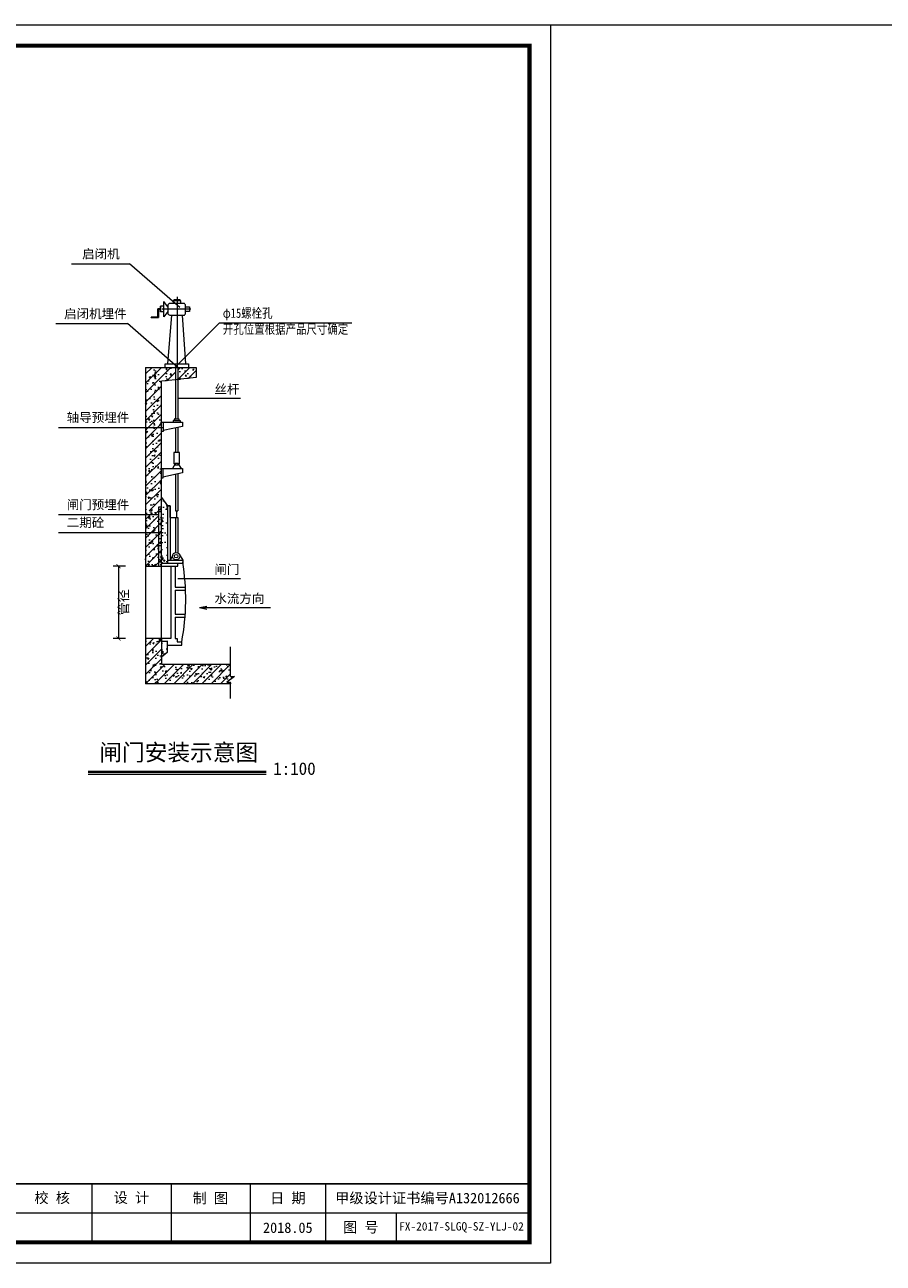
# Model space of a CAD drawing. Extents: x -27255 to 1448651, y 31034 to 8081248.
# Tile 99 of 198: x 583808 to 584014, y 3860797 to 3861094. Entities that reach past the tile are written whole.
import ezdxf
from ezdxf.enums import TextEntityAlignment as Align
from ezdxf.lldxf.tags import DXFTag

# ---------------------------------------------------------------- set-up
doc = ezdxf.new("R2010")
doc.units = 0
doc.layers.get('0').update_dxf_attribs({"linetype": 'CONTINUOUS'})
for name, color, linetype, lineweight in [('0.09中心线', 1, 'DASHDOT2', 9), ('0.09标注线', 3, 'CONTINUOUS', 9), ('0.13填充', 8, 'CONTINUOUS', 9), ('0.13文字', 3, 'CONTINUOUS', 13), ('0.30粗线', 7, 'CONTINUOUS', 30), ('中粗线', 7, 'CONTINUOUS', 25), ('图框', 7, 'CONTINUOUS', 20), ('图框１', 5, 'CONTINUOUS', 60), ('文字', 7, 'CONTINUOUS', 15), ('细线', 7, 'CONTINUOUS', 15)]:
    doc.layers.add(name, color=color, linetype=linetype, lineweight=lineweight)
doc.styles.add('-仿宋_GB2312', font='FangSong_GB2312.ttf')
doc.styles.add('LYJFS', font='times.ttf', dxfattribs={"width": 0.7})
doc.styles.add('仿宋', font='FangSong_GB2312.ttf', dxfattribs={"width": 0.7})
doc.styles.add('宋体', font='FangSong_GB2312.ttf')
tags = doc.linetypes.add('DASHDOT2', pattern=[0.5, 0.25, -0.125, 0, -0.125]).pattern_tags.tags
tags[10:11] = [DXFTag(74, 4), DXFTag(75, 0), DXFTag(340, '0'), DXFTag(46, 1.0), DXFTag(50, 0.0), DXFTag(44, 0.0), DXFTag(45, 0.0)]
tags[8:9] = [DXFTag(74, 4), DXFTag(75, 0), DXFTag(340, '0'), DXFTag(46, 1.0), DXFTag(50, 0.0), DXFTag(44, 0.0), DXFTag(45, 0.0)]
tags[6:7] = [DXFTag(74, 4), DXFTag(75, 0), DXFTag(340, '0'), DXFTag(46, 1.0), DXFTag(50, 0.0), DXFTag(44, 0.0), DXFTag(45, 0.0)]
tags[4:5] = [DXFTag(74, 4), DXFTag(75, 0), DXFTag(340, '0'), DXFTag(46, 1.0), DXFTag(50, 0.0), DXFTag(44, 0.0), DXFTag(45, 0.0)]
doc.dimstyles.new('zzzz STANDARD', dxfattribs={"dimtxt": 2.3, "dimasz": 1, "dimexe": 1.25, "dimexo": 1.5, "dimgap": 0.2, "dimtad": 1, "dimdec": 0, "dimlfac": 10, "dimzin": 0, "dimdsep": 46, "dimtxsty": '-仿宋_GB2312', "dimblk": 'ARCHTICK', "dimcen": 0.09, "dimadec": 0, "dimazin": 0, "dimtfac": 1, "dimtdec": 0, "dimtix": 1, "dimtmove": 2, "dimatfit": 3, "dimfxl": 1.7, "dimfxlon": 1, "dimtolj": 1, "dimtzin": 0, "dimlwd": 9, "dimlwe": 9, "dimarcsym": 0})

# ---------------------------------------------------------------- blocks, each defined once
blk = doc.blocks.new('d4trtg')
at = {"lineweight": 0}
for p, q in [((653868.4, 3902577.3), (658071.2, 3902577.3)), ((658071.2, 3902577.3), (658071.2, 3899605.3)), ((658021.2, 3899725.4), (655949.8, 3899725.4)), ((658071.2, 3899605.3), (653868.4, 3899605.3))]:
    blk.add_line(p, q, dxfattribs=at)
for p, q in [((656970.5, 3899795.5), (656970.5, 3899655.4)), ((657160.6, 3899795.5), (657160.6, 3899655.4)), ((657350.8, 3899795.5), (657350.8, 3899655.4)), ((657530.9, 3899795.5), (657530.9, 3899655.4)), ((657701, 3899725.4), (657701, 3899655.4))]:
    blk.add_line(p, q)
at = {"lineweight": 0, "const_width": 10}
blk.add_lwpolyline([(654118.6, 3902527.3), (658021.2, 3902527.3), (658021.2, 3899655.4), (654118.6, 3899655.4)], close=True, dxfattribs=at)
at = {"lineweight": 0, "const_width": 4}
blk.add_lwpolyline([(658021.2, 3899795.5), (654118.6, 3899795.5)], dxfattribs=at)
at = {"style": '仿宋'}
blk.add_text('2018.05', height=25.02, dxfattribs=at).set_placement((657440.8, 3899690.4), align=Align.MIDDLE)
at = {"attachment_point": 5, "style": '宋体'}
for s, insert, char_height in [('校 核', (656875.1, 3899760.9), 25.02), ('设 计', (657065.3, 3899761.4), 25.02), ('制 图', (657254.9, 3899760.2), 25.02), ('日 期', (657440.8, 3899760.4), 25.02), ('甲级设计证书编号A132012666', (657776, 3899760.4), 25.017), ('图 号', (657615.9, 3899690.4), 25.02)]:
    blk.add_mtext(s, dxfattribs=dict(at, insert=insert, char_height=char_height))
blk = doc.blocks.new('_ARCHTICK')
at = {"color": 0, "linetype": 'ByBlock', "const_width": 0.15}
blk.add_lwpolyline([(-0.5, -0.5), (0.5, 0.5)], dxfattribs=at)

msp = doc.modelspace()

# ---------------------------------------------------------------- hatches: boundary and pattern name
at = {"layer": '0.13文字'}
h = msp.add_hatch(dxfattribs=at)
h.set_pattern_fill('ANSI31', color=256, scale=0.5, style=0)
h.set_pattern_definition([(45, (583831.5647, 3860975.2853), (-1.12253, 1.12253), [])])
h.paths.add_polyline_path([(583837.10309, 3861011.58765), (583837.10309, 3860977.71158), (583840.8985, 3860975.28533), (583840.8985, 3861008.26234), (583844.29631, 3861008.61369), (583844.29631, 3861011.58765)])
at = {"layer": '0.13文字', "linetype": 'Continuous', "lineweight": 13}
h = msp.add_hatch(dxfattribs=at)
h.set_pattern_fill('AR-CONC', color=256, scale=0.02, style=0)
h.set_pattern_definition([(50, (583831.5647, 3860935.6468), (3.64369, -0.31878), [0.381, -4.191]), (355, (583831.5647, 3860935.6468), (-0.70486, 3.82113), [0.3048, -3.3528]), (100.451, (583831.8683, 3860935.6202), (2.93885, 3.50233), [0.3238, -3.5618]), (46.184, (583831.5647, 3860936.663), (5.42158, -0.84085), [0.5715, -6.2865]), (96.6356, (583832.0165, 3860936.5927), (4.7481, 4.9485), [0.4857, -5.3427]), (351.184, (583831.5647, 3860936.663), (4.7481, 4.9485), [0.4572, -5.0292]), (21, (583832.0727, 3860936.4088), (3.0323, -2.04531), [0.381, -4.191]), (326, (583832.0727, 3860936.4088), (1.23604, 3.68376), [0.3048, -3.3528]), (71.4514, (583832.3254, 3860936.2384), (4.26833, 1.63846), [0.3238, -3.5618]), (37.5, (583831.5647, 3860935.6468), (0.061772, 1.6911), [0, -3.31216, 0, -3.4036, 0, -3.3655]), (7.5, (583831.5647, 3860935.6468), (1.336393, 2.00361), [0, -1.94056, 0, -3.23596, 0, -1.2827]), (327.5, (583830.4318, 3860935.6468), (2.711812, -0.114575), [0, -1.27, 0, -3.9624, 0, -5.2578]), (317.5, (583829.9238, 3860935.6468), (2.962584, 0.50853), [0, -1.651, 0, -2.63144, 0, -3.7338])])
h.paths.add_polyline_path([(583849.22303, 3861009.12312), (583849.22303, 3861011.58765), (583844.80152, 3861011.58765), (583844.80152, 3861008.66593)])
h.paths.add_polyline_path([(583837.10309, 3860972.07061), (583840.8985, 3860969.11845), (583840.8985, 3860975.28533), (583837.10309, 3860977.71158)])
h.paths.add_polyline_path([(583837.10309, 3860963.89111), (583840.8985, 3860963.89111), (583840.8985, 3860969.11845), (583837.10309, 3860972.07061)])
h.paths.add_polyline_path([(583837.10309, 3860935.64679), (583857.50019, 3860935.64679), (583857.50019, 3860936.0829), (583856.56795, 3860936.0829), (583858.43243, 3860937.44819), (583857.50019, 3860937.44819), (583857.50019, 3860940.35564), (583840.89359, 3860940.35564), (583840.89838, 3860946.53138), (583837.10309, 3860946.53138)])
h.paths.add_polyline_path([(583837.10309, 3861011.58765), (583837.10309, 3860977.71158), (583840.8985, 3860975.28533), (583840.8985, 3861008.26234), (583844.29631, 3861008.61369), (583844.29631, 3861011.58765)])
at = {"layer": '0.13文字'}
h = msp.add_hatch(dxfattribs=at)
h.set_pattern_fill('ANSI31', color=256, scale=0.5, style=0)
h.set_pattern_definition([(45, (583844.8015, 3861008.666), (-1.12253, 1.12253), [])])
h.paths.add_polyline_path([(583844.80152, 3861011.58765), (583844.80152, 3861008.66593), (583849.22303, 3861009.12312), (583849.22303, 3861011.58765)])
h = msp.add_hatch(dxfattribs=at)
h.set_pattern_fill('ANSI31', color=256, scale=0.5, style=0)
h.set_pattern_definition([(45, (583837.1031, 3860963.8911), (-1.12253, 1.12253), [])])
h.paths.add_polyline_path([(583840.8985, 3860969.11845), (583840.8985, 3860975.28533), (583837.10309, 3860977.71158), (583837.10309, 3860972.07061)])
h.paths.add_polyline_path([(583837.10309, 3860963.89111), (583840.8985, 3860963.89111), (583840.8985, 3860969.11845), (583837.10309, 3860972.07061)])
at = {"layer": '0.13文字', "linetype": 'Continuous', "lineweight": 13}
h = msp.add_hatch(dxfattribs=at)
h.set_pattern_fill('AR-CONC', color=256, scale=0.02, style=0)
h.set_pattern_definition([(50, (583840.8985, 3860964.4975), (3.6437, -0.3188), [0.381, -4.191]), (355, (583840.8985, 3860964.4975), (-0.7049, 3.8211), [0.3048, -3.3528]), (100.45, (583841.202, 3860964.471), (2.93885, 3.5023), [0.3238, -3.5618]), (46.184, (583840.8985, 3860965.5135), (5.4216, -0.8408), [0.5715, -6.2865]), (96.636, (583841.3503, 3860965.4435), (4.748, 4.9485), [0.4857, -5.3427]), (351.184, (583840.8985, 3860965.5135), (4.748, 4.9485), [0.4572, -5.0292]), (21, (583841.4065, 3860965.2595), (3.0323, -2.0453), [0.381, -4.191]), (326, (583841.4065, 3860965.2595), (1.236, 3.6838), [0.3048, -3.3528]), (71.451, (583841.6592, 3860965.089), (4.2683, 1.63846), [0.3238, -3.5618]), (37.5, (583840.8985, 3860964.4975), (0.06177, 1.6911), [0, -3.31216, 0, -3.4036, 0, -3.3655]), (7.5, (583840.8985, 3860964.4975), (1.3364, 2.00361), [0, -1.94056, 0, -3.23596, 0, -1.2827]), (327.5, (583839.7657, 3860964.4975), (2.71181, -0.11457), [0, -1.27, 0, -3.9624, 0, -5.2578]), (317.5, (583839.2577, 3860964.4975), (2.9626, 0.50853), [0, -1.651, 0, -2.63144, 0, -3.7338])])
h.paths.add_polyline_path([(583842.37456, 3860978.39131), (583840.8985, 3860980.39366), (583840.8985, 3860964.49754), (583842.37456, 3860964.49754)])
at = {"layer": '0.13文字'}
h = msp.add_hatch(dxfattribs=at)
h.set_pattern_fill('ANSI31', color=256, scale=0.5, style=0)
h.set_pattern_definition([(45, (583837.1031, 3860935.6468), (-1.12253, 1.12253), [])])
h.paths.add_polyline_path([(583840.89359, 3860940.35564), (583840.89838, 3860946.53138), (583837.10309, 3860946.53138), (583837.10309, 3860935.64679), (583857.50019, 3860935.64679), (583857.50019, 3860936.0829), (583856.56795, 3860936.0829), (583858.43243, 3860937.44819), (583857.50019, 3860937.44819), (583857.50019, 3860940.35564)])
h = msp.add_hatch(dxfattribs=at)
h.set_pattern_fill('AR-CONC', color=256, scale=0.02, style=0)
h.set_pattern_definition([(50, (583840.895, 3860942.0292), (3.6437, -0.3188), [0.381, -4.191]), (355, (583840.895, 3860942.029), (-0.705, 3.821), [0.3048, -3.3528]), (100.45, (583841.1985, 3860942.0026), (2.939, 3.5023), [0.3238, -3.5618]), (46.18, (583840.895, 3860943.045), (5.4216, -0.841), [0.5715, -6.2865]), (96.64, (583841.3467, 3860942.975), (4.748, 4.9485), [0.4857, -5.3427]), (351.18, (583840.895, 3860943.045), (4.748, 4.9485), [0.4572, -5.0292]), (21, (583841.403, 3860942.7912), (3.0323, -2.0453), [0.381, -4.191]), (326, (583841.403, 3860942.791), (1.236, 3.6838), [0.3048, -3.3528]), (71.45, (583841.6556, 3860942.6207), (4.2683, 1.6385), [0.3238, -3.5618]), (37.5, (583840.8949, 3860942.0292), (0.06177, 1.6911), [0, -3.31216, 0, -3.4036, 0, -3.3655]), (7.5, (583840.8949, 3860942.0292), (1.3364, 2.0036), [0, -1.94056, 0, -3.23596, 0, -1.2827]), (327.5, (583839.762, 3860942.0292), (2.7118, -0.11457), [0, -1.27, 0, -3.9624, 0, -5.2578]), (317.5, (583839.254, 3860942.0292), (2.9626, 0.5085), [0, -1.651, 0, -2.63144, 0, -3.7338])])
h.paths.add_polyline_path([(583840.89489, 3860942.02917), (583842.30947, 3860943.14917), (583842.30947, 3860945.91349), (583840.8979, 3860945.91349)])

# ---------------------------------------------------------------- linework, layer by layer
for p, q in [((583840.6853, 3861025.65449, 36.25434), (583840.05623, 3861025.65449, 36.25434)), ((583840.05623, 3861025.65449, 36.25434), (583840.05623, 3861023.66916, 36.25434)), ((583840.6853, 3861025.52276, 36.25434), (583840.05623, 3861025.52276, 36.25434)), ((583840.1675, 3861025.65449, 36.25434), (583840.1675, 3861023.54407, 36.25434)), ((583840.6853, 3861026.25605, 36.25434), (583840.6853, 3861024.9212, 36.25434)), ((583840.05623, 3861023.66916, 36.25434), (583838.40083, 3861023.66916, 36.25434)), ((583838.40083, 3861023.66916, 36.25434), (583838.40083, 3861023.54407, 36.25434)), ((583840.1675, 3861023.54407, 36.25434), (583838.40083, 3861023.54407, 36.25434))]:
    msp.add_line(p, q)
at = {"lineweight": 13}
msp.add_line((583840.89359, 3860940.35564, 36.25434), (583857.50019, 3860940.35564, 36.25434), dxfattribs=at)
at = {"layer": '0.09中心线', "lineweight": 20, "ltscale": 3}
for p, q in [((583844.65648, 3861028.55811, 36.25434), (583844.65648, 3861011.58765, 36.25434)), ((583847.92047, 3861025.58862, 36.25434), (583841.10172, 3861025.58862, 36.25434))]:
    msp.add_line(p, q, dxfattribs=at)
at = {"layer": '0.09标注线'}
for p, q in [((583819.29785, 3861036.4375), (583833.25516, 3861036.4375)), ((583845.32306, 3861025.94164, 36.25434), (583833.25516, 3861036.4375)), ((583854.85768, 3861022.26236, 36.25434), (583886.57961, 3861022.26236, 36.25434)), ((583815.57271, 3861022.08352), (583832.73362, 3861022.08352)), ((583844.80152, 3861011.58765, 36.25434), (583832.73362, 3861022.08352)), ((583844.80152, 3861004.18033), (583859.84996, 3861004.18033)), ((583816.20668, 3860997.1814, 36.25434), (583841.33352, 3860997.1814, 36.25434)), ((583816.20668, 3860976.25616, 36.25434), (583840.16156, 3860976.25616, 36.25434)), ((583816.20668, 3860971.98065, 36.25434), (583841.33352, 3860971.98065, 36.25434)), ((583844.80152, 3860960.92594), (583859.84996, 3860960.92594)), ((583850.0687, 3860953.92882), (583867.08316, 3860953.92882))]:
    msp.add_line(p, q, dxfattribs=at)
at = {"layer": '0.13填充', "color": 7, "lineweight": 40, "ltscale": 0.005}
msp.add_line((583823.30051, 3860914.51154, 36.25434), (583866.0316, 3860914.51154, 36.25434), dxfattribs=at)
at = {"layer": '0.13填充', "color": 7, "ltscale": 0.005}
msp.add_line((583823.30224, 3860913.96432, 36.25434), (583866.0316, 3860913.96432, 36.25434), dxfattribs=at)
at = {"layer": '0.13文字', "linetype": 'Continuous', "lineweight": 13}
for p, q in [((582175.00285, 3861093.80819), (587865.89025, 3861093.80819)), ((583857.50019, 3860937.44819, 36.25434), (583857.50019, 3860944.5431, 36.25434)), ((583858.43243, 3860937.44819, 36.25434), (583856.56795, 3860936.0829, 36.25434)), ((583856.56795, 3860936.0829, 36.25434), (583857.50019, 3860936.0829, 36.25434)), ((583857.50019, 3860937.44819, 36.25434), (583858.43243, 3860937.44819, 36.25434)), ((583857.50019, 3860932.12875, 36.25434), (583857.50019, 3860936.0829, 36.25434))]:
    msp.add_line(p, q, dxfattribs=at)
at = {"layer": '0.13文字', "lineweight": 13}
msp.add_line((583854.85768, 3861022.26236, 36.25434), (583844.08304, 3861011.58765, 36.25434), dxfattribs=at)
at = {"layer": '0.13文字'}
for p, q in [((583840.8985, 3860978.03272, 36.25434), (583840.16156, 3860978.03272, 36.25434)), ((583840.16156, 3860978.03272, 36.25434), (583840.16156, 3860963.89111, 36.25434)), ((583850.0687, 3860953.92882), (583851.80689, 3860954.2684, 36.25434)), ((583850.0687, 3860953.92882), (583851.80689, 3860953.58924, 36.25434))]:
    msp.add_line(p, q, dxfattribs=at)
at = {"layer": '0.30粗线', "color": 7, "lineweight": 13}
for p, q in [((583841.50271, 3861026.25605, 36.25434), (583840.6853, 3861026.25605, 36.25434)), ((583841.50271, 3861023.6918, 36.25434), (583841.50271, 3861027.37737, 36.25434)), ((583842.41221, 3861026.43597, 36.25434), (583842.41221, 3861024.62384, 36.25434)), ((583846.20228, 3861026.93597, 36.25434), (583842.91221, 3861026.93597, 36.25434)), ((583845.52175, 3861027.59846, 36.25434), (583843.70298, 3861027.59846, 36.25434)), ((583843.70298, 3861027.59846, 36.25434), (583843.70298, 3861026.93597, 36.25434)), ((583843.94974, 3861027.59846, 36.25434), (583843.94974, 3861027.91601, 36.25434)), ((583843.94974, 3861027.91601, 36.25434), (583845.29154, 3861027.91601, 36.25434)), ((583845.29154, 3861027.91601, 36.25434), (583845.29154, 3861027.59846, 36.25434)), ((583845.52175, 3861026.93597, 36.25434), (583845.52175, 3861027.59846, 36.25434)), ((583846.70228, 3861024.61842, 36.25434), (583846.70228, 3861026.43597, 36.25434)), ((583846.70228, 3861026.08264, 36.25434), (583847.66667, 3861026.08264, 36.25434)), ((583847.66667, 3861026.08264, 36.25434), (583847.66667, 3861025.00801, 36.25434)), ((583841.50271, 3861024.9212, 36.25434), (583840.6853, 3861024.9212, 36.25434)), ((583843.32171, 3861024.11842, 36.25434), (583842.32058, 3861012.43409, 36.25434)), ((583842.91221, 3861024.12384, 36.25434), (583843.32218, 3861024.12384, 36.25434)), ((583843.32171, 3861024.11842, 36.25434), (583846.20228, 3861024.11842, 36.25434)), ((583845.84066, 3861024.11842, 36.25434), (583846.68233, 3861012.43409, 36.25434)), ((583847.66667, 3861025.00801, 36.25434), (583846.70228, 3861025.00801, 36.25434)), ((583837.10309, 3861011.58765, 36.25434), (583837.10309, 3860963.89111, 36.25434)), ((583837.10309, 3861011.58765, 36.25434), (583844.29631, 3861011.58765, 36.25434)), ((583841.82886, 3861011.58765, 36.25434), (583841.82886, 3861012.43409, 36.25434)), ((583841.82886, 3861012.43409, 36.25434), (583847.38747, 3861012.43409, 36.25434)), ((583844.29631, 3861011.58765, 36.25434), (583844.80152, 3861011.58765, 36.25434)), ((583844.29631, 3861011.58765, 36.25434), (583844.29631, 3861008.61369, 36.25434)), ((583844.80152, 3861011.58765, 36.25434), (583849.22303, 3861011.58765, 36.25434)), ((583844.80152, 3861011.58765, 36.25434), (583844.80152, 3861008.66593, 36.25434)), ((583847.38747, 3861012.43409, 36.25434), (583847.38747, 3861011.58765, 36.25434)), ((583849.22303, 3861011.58765, 36.25434), (583849.22303, 3861009.12312, 36.25434)), ((583844.29631, 3861008.61369, 36.25434), (583840.8985, 3861008.26234, 36.25434)), ((583840.8985, 3860963.89111, 36.25434), (583840.8985, 3861008.26234, 36.25434)), ((583844.80152, 3861008.66593, 36.25434), (583844.29631, 3861008.61369, 36.25434)), ((583844.29631, 3861008.61369, 36.25434), (583844.29631, 3860999.24847, 36.25434)), ((583849.22303, 3861009.12312, 36.25434), (583844.80152, 3861008.66593, 36.25434)), ((583844.80152, 3861008.66593, 36.25434), (583844.80152, 3860999.23832, 36.25434)), ((583840.94422, 3860998.46083, 36.25434), (583841.33352, 3860998.46083, 36.25434)), ((583841.33352, 3860998.46083, 36.25434), (583841.33352, 3860996.17125, 36.25434)), ((583841.33352, 3860998.46083, 36.25434), (583845.9765, 3860998.46083, 36.25434)), ((583844.01055, 3860998.83353, 36.25434), (583843.72449, 3860998.83353, 36.25434)), ((583843.72449, 3860998.83353, 36.25434), (583843.72449, 3860998.46083, 36.25434)), ((583844.29631, 3860999.24847, 36.25434), (583844.01055, 3860999.24847, 36.25434)), ((583844.01055, 3860999.24847, 36.25434), (583844.01055, 3860998.83353, 36.25434)), ((583844.01055, 3860998.83353, 36.25434), (583845.07644, 3860998.83353, 36.25434)), ((583844.29631, 3860999.24847, 36.25434), (583845.07644, 3860999.24847, 36.25434)), ((583845.07644, 3860999.24847, 36.25434), (583845.07644, 3860998.83353, 36.25434)), ((583845.07644, 3860998.83353, 36.25434), (583845.35675, 3860998.83353, 36.25434)), ((583845.35675, 3860998.83353, 36.25434), (583845.35675, 3860998.46083, 36.25434)), ((583845.9765, 3860998.46083, 36.25434), (583845.9765, 3860997.3647, 36.25434)), ((583841.33352, 3860996.17125, 36.25434), (583840.9422, 3860996.1716, 36.25434)), ((583845.9765, 3860997.3647, 36.25434), (583841.33352, 3860996.41481, 36.25434)), ((583844.29631, 3860997.02096, 36.25434), (583844.29631, 3860991.15676, 36.25434)), ((583844.80152, 3860997.12432, 36.25434), (583844.80152, 3860991.15676, 36.25434)), ((583845.20104, 3860991.15676, 36.25434), (583843.8851, 3860991.15676, 36.25434)), ((583843.8851, 3860991.15676, 36.25434), (583843.8851, 3860988.42502, 36.25434)), ((583845.20104, 3860988.44138, 36.25434), (583845.20104, 3860991.15676, 36.25434)), ((583840.8985, 3860987.33571, 36.25434), (583841.2412, 3860987.33562, 36.25434)), ((583841.2412, 3860987.33562, 36.25434), (583841.2412, 3860985.02725, 36.25434)), ((583841.2412, 3860987.33562, 36.25434), (583845.92297, 3860987.33562, 36.25434)), ((583844.21216, 3860988.42502, 36.25434), (583843.58209, 3860987.33562, 36.25434)), ((583844.21216, 3860988.42502, 36.25434), (583843.8851, 3860988.42502, 36.25434)), ((583844.21216, 3860988.5667, 36.25434), (583844.89848, 3860988.5667, 36.25434)), ((583844.21216, 3860988.5667, 36.25434), (583844.21216, 3860988.42502, 36.25434)), ((583844.21216, 3860988.42502, 36.25434), (583844.21216, 3860988.17181, 36.25434)), ((583844.21216, 3860988.42502, 36.25434), (583844.21216, 3860988.42502, 36.25434)), ((583844.21216, 3860988.42502, 36.25434), (583844.21216, 3860988.42502, 36.25434)), ((583844.21216, 3860988.17181, 36.25434), (583844.89848, 3860988.17181, 36.25434)), ((583844.89848, 3860988.5667, 36.25434), (583844.89848, 3860988.44138, 36.25434)), ((583844.89848, 3860988.17181, 36.25434), (583844.89848, 3860988.44138, 36.25434)), ((583844.89848, 3860988.44138, 36.25434), (583845.20104, 3860988.44138, 36.25434)), ((583844.89848, 3860988.44138, 36.25434), (583845.62903, 3860987.33562, 36.25434)), ((583845.92297, 3860987.33562, 36.25434), (583845.92297, 3860986.28503, 36.25434)), ((583841.2412, 3860985.02725, 36.25434), (583840.8985, 3860985.02752, 36.25434)), ((583845.92297, 3860986.28503, 36.25434), (583841.2412, 3860985.25652, 36.25434)), ((583844.29631, 3860985.92768, 36.25434), (583844.29631, 3860977.16692, 36.25434)), ((583844.80152, 3860986.03867, 36.25434), (583844.80152, 3860977.16692, 36.25434)), ((583843.0153, 3860975.52794, 36.25434), (583843.0153, 3860965.30092, 36.25434)), ((583844.29631, 3860977.16692, 36.25434), (583844.80152, 3860977.16692, 36.25434)), ((583844.29631, 3860975.52794, 36.25434), (583844.80152, 3860975.52794, 36.25434)), ((583844.29631, 3860975.52794, 36.25434), (583844.29631, 3860967.144, 36.25434)), ((583844.80152, 3860975.52794, 36.25434), (583844.80152, 3860967.07808, 36.25434)), ((583843.6089, 3860966.54501, 36.25434), (583843.0153, 3860965.30092, 36.25434)), ((583845.16531, 3860966.76971, 36.25434), (583845.99737, 3860965.30092, 36.25434)), ((583837.10309, 3860963.89111, 36.25434), (583837.10309, 3860945.97545, 36.25434)), ((583837.10309, 3860963.89111, 36.25434), (583843.12893, 3860963.89111, 36.25434)), ((583840.8985, 3860945.91349, 36.25434), (583840.8985, 3860963.89111, 36.25434)), ((583842.37456, 3860965.30092, 36.25434), (583845.99737, 3860965.30092, 36.25434)), ((583843.12893, 3860963.89111, 36.25434), (583843.12893, 3860946.52941, 36.25434)), ((583843.12893, 3860963.89111, 36.25434), (583844.82636, 3860963.89111, 36.25434)), ((583843.78304, 3860963.80687, 36.25434), (583843.78304, 3860963.80687, 36.25434)), ((583844.1956, 3860963.89111, 36.25434), (583844.1956, 3860958.82174, 36.25434)), ((583845.99737, 3860964.49754, 36.25434), (583844.82636, 3860964.49754, 36.25434)), ((583844.82636, 3860963.89111, 36.25434), (583844.82636, 3860964.49754, 36.25434)), ((583844.82636, 3860964.49754, 36.25434), (583844.82636, 3860964.49754, 36.25434)), ((583845.99737, 3860965.30092, 36.25434), (583845.99737, 3860964.49754, 36.25434)), ((583844.1956, 3860958.1491, 36.25434), (583844.1956, 3860952.33063, 36.25434)), ((583844.1956, 3860951.65602, 36.25434), (583844.1956, 3860946.52883, 36.25434)), ((583837.10309, 3860946.53138, 36.25434), (583837.10309, 3860935.64679, 36.25434)), ((583840.89838, 3860946.53138, 36.25434), (583840.89359, 3860940.35564, 36.25434)), ((583840.89783, 3860945.91349, 36.25434), (583842.30947, 3860945.91349, 36.25434)), ((583843.12893, 3860946.52941, 36.25434), (583840.89838, 3860946.53138, 36.25434)), ((583842.30947, 3860945.91349, 36.25434), (583842.30947, 3860943.14917, 36.25434)), ((583842.30947, 3860944.95939, 36.25434), (583845.78439, 3860944.95939, 36.25434)), ((583844.1956, 3860946.52883, 36.25434), (583844.64355, 3860946.52883, 36.25434)), ((583844.64355, 3860946.52883, 36.25434), (583844.64355, 3860945.73016, 36.25434)), ((583844.64355, 3860945.73016, 36.25434), (583845.81796, 3860945.73016, 36.25434)), ((583845.78439, 3860944.95939, 36.25434), (583845.78439, 3860945.73016, 36.25434)), ((583842.30947, 3860943.14917, 36.25434), (583840.8944, 3860942.02879, 36.25434)), ((583857.50019, 3860935.64679, 36.25434), (583837.10309, 3860935.64679, 36.25434))]:
    msp.add_line(p, q, dxfattribs=at)
for radius in [0.87208, 0.43007]:
    msp.add_circle((583844.44101, 3860966.28401, 36.25434), radius, dxfattribs=at)
for centre, start, end in [((583842.91221, 3861026.43597, 36.25434), 90, 180), ((583846.20228, 3861026.43597, 36.25434), 0, 90), ((583842.91221, 3861024.62384, 36.25434), 180, 270), ((583846.20228, 3861024.61842, 36.25434), 270, 0)]:
    msp.add_arc(centre, 0.5, start, end, dxfattribs=at)
at = {"layer": '中粗线', "color": 7, "lineweight": 13}
for p, q in [((583843.0153, 3860978.39131, 36.25434), (583842.37456, 3860978.39131, 36.25434)), ((583842.37456, 3860978.39131, 36.25434), (583842.37456, 3860964.49754, 36.25434)), ((583843.0153, 3860975.52794, 36.25434), (583843.0153, 3860978.39131, 36.25434))]:
    msp.add_line(p, q, dxfattribs=at)
msp.add_arc((583791.88434, 3860955.91472, 36.25434), 54.85381, 349.2999615, 9.4269531, dxfattribs=at)
at = {"layer": '图框１', "color": 7, "lineweight": 13}
msp.add_line((583844.54891, 3860977.16692, 36.25434), (583844.54891, 3860975.52794, 36.25434), dxfattribs=at)
at = {"layer": '细线', "color": 7, "lineweight": 13}
for p, q in [((583842.41221, 3861026.14402, 36.25434), (583841.50271, 3861027.37737, 36.25434)), ((583842.41221, 3861025.0022, 36.25434), (583841.50271, 3861023.6918, 36.25434)), ((583841.82886, 3861011.58765, 36.25434), (583841.82886, 3861011.58765, 36.25434)), ((583840.8985, 3860980.39366, 36.25434), (583842.37456, 3860978.39131, 36.25434)), ((583842.37456, 3860978.39131, 36.25434), (583843.01779, 3860978.39131, 36.25434)), ((583843.0153, 3860978.39131, 36.25434), (583842.37456, 3860978.39131, 36.25434)), ((583843.01779, 3860978.39131, 36.25434), (583843.0153, 3860975.52794, 36.25434)), ((583843.0153, 3860975.52794, 36.25434), (583843.0153, 3860978.39131, 36.25434)), ((583843.0153, 3860975.52794, 36.25434), (583844.29631, 3860975.52794, 36.25434)), ((583844.82636, 3860964.49754, 36.25434), (583840.8985, 3860964.49754, 36.25434)), ((583844.1956, 3860958.82174, 36.25434), (583846.66107, 3860958.82174, 36.25434)), ((583844.1956, 3860958.1491, 36.25434), (583846.69263, 3860958.1491, 36.25434)), ((583844.1956, 3860952.33063, 36.25434), (583846.62094, 3860952.33063, 36.25434)), ((583844.1956, 3860951.65602, 36.25434), (583846.57259, 3860951.65602, 36.25434)), ((583840.89838, 3860946.53138, 36.25434), (583837.10309, 3860946.53138, 36.25434))]:
    msp.add_line(p, q, dxfattribs=at)

# ---------------------------------------------------------------- block references
at = {"layer": '图框', "xscale": 0.09999999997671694, "yscale": 0.1000000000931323, "zscale": 0.1}
msp.add_blockref('d4trtg', (518127.15735, 3470836.0742), dxfattribs=at)

# ---------------------------------------------------------------- texts
at = {"layer": '0.09标注线', "char_height": 2.2, "width": 37.5263909, "attachment_point": 1, "style": '-仿宋_GB2312'}
for s, insert in [('启闭机', (583821.86483, 3861039.92325)), ('启闭机埋件', (583817.53026, 3861025.56927)), ('丝杆', (583853.62108, 3861007.47574)), ('轴导预埋件', (583818.16424, 3861000.66716, 36.25434)), ('闸门预埋件', (583818.16424, 3860979.74192, 36.25434)), ('二期砼', (583818.16424, 3860975.46641, 36.25434)), ('闸门', (583853.62108, 3860964.22134)), ('水流方向', (583853.62108, 3860957.22422))]:
    msp.add_mtext(s, dxfattribs=dict(at, insert=insert))
at = {"layer": '0.09标注线', "insert": (583855.63785, 3861025.78121, 35.44011), "char_height": 2.3, "attachment_point": 1, "style": '-仿宋_GB2312'}
msp.add_mtext('{\\W0.8;φ15螺栓孔\\P开孔位置根据产品尺寸确定}', dxfattribs=at)
at = {"layer": '0.13文字', "linetype": 'Continuous', "lineweight": 13, "insert": (583897.96547, 3860806.46009), "char_height": 2, "width": 41.6631828, "attachment_point": 1, "style": 'LYJFS'}
msp.add_mtext('{\\fFangSong_GB2312|b0|i0|c134|p49;\\W1;\\C7;FX-2017-SLGQ-SZ-YLJ-02}', dxfattribs=at)
at = {"layer": '文字', "color": 7, "attachment_point": 1, "style": '-仿宋_GB2312'}
for s, insert, char_height, width in [('闸门安装示意图', (583825.95659, 3860921.20075, 36.25434), 4, 86.6851416), ('1:100', (583867.72676, 3860916.80331, 36.25434), 3, 10.2895474)]:
    msp.add_mtext(s, dxfattribs=dict(at, insert=insert, char_height=char_height, width=width))

# ---------------------------------------------------------------- dimensions: what is measured, and where the dimension line sits
at = {"layer": '0.13文字', "linetype": 'Continuous', "lineweight": 13}
msp.add_linear_dim(base=(583830.58342, 3860946.53138, 36.25434), p1=(583837.10309, 3860963.89111, 36.25434), p2=(583837.10309, 3860946.53138, 36.25434), angle=90, text='管径', dimstyle='zzzz STANDARD', dxfattribs=at).render()

doc.saveas('drawing.dxf')
